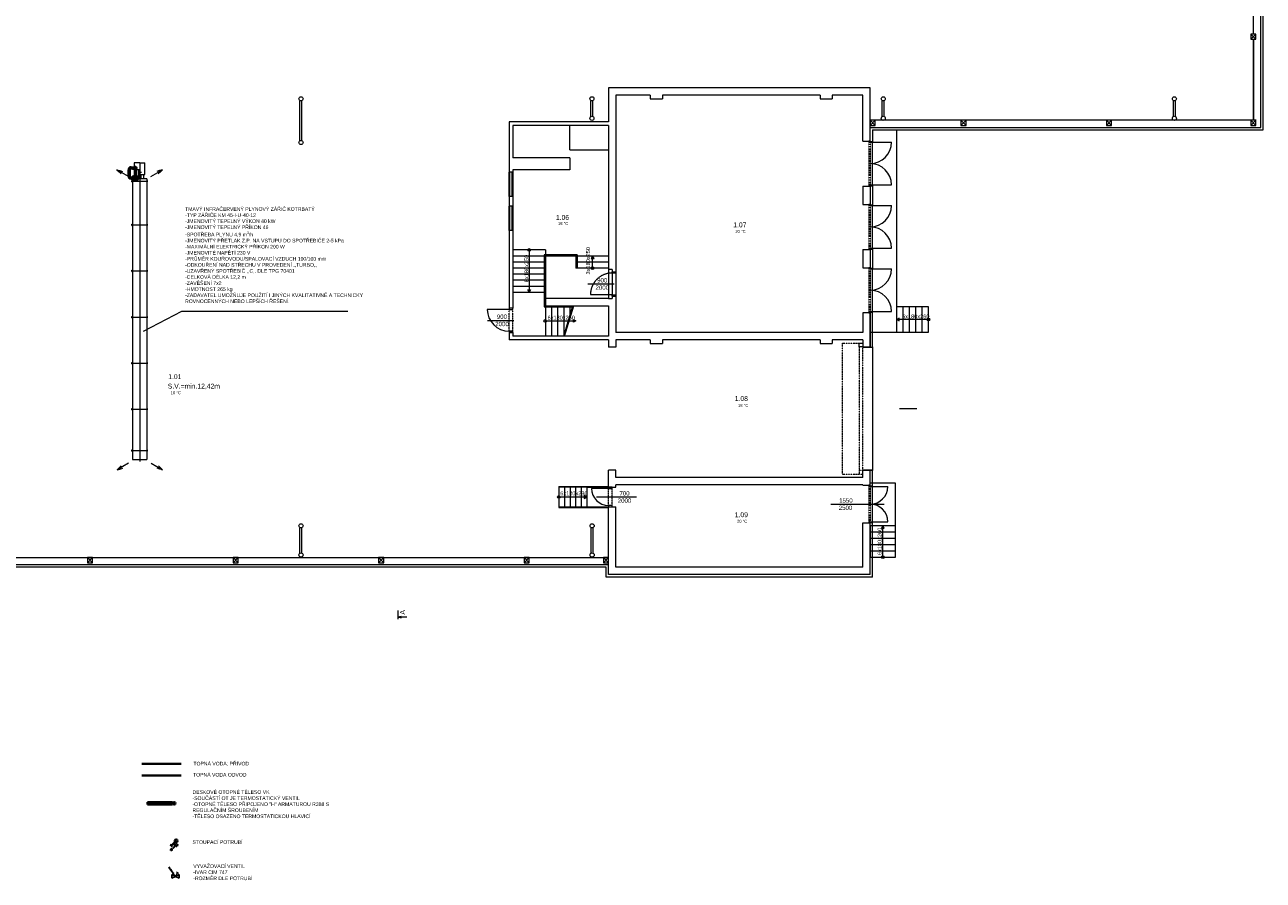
# Model space of a CAD drawing. Header units: millimetres. Extents: x 0 to 1216358, y -266558 to 2852.
# Tile 73 of 76: x 1105177 to 1156219, y -168129 to -132871. Entities that reach past the tile are written whole.
import ezdxf

# ---------------------------------------------------------------- set-up
doc = ezdxf.new("R2010")
doc.units = ezdxf.units.MM
for name, pattern in [('DASHED', [0.75, 0.5, -0.25]), ('DĚLICÍ2', [15.875, 6.35, -3.175, 0, -3.175, 0, -3.175]), ('ČÁRKOVANÁ', [19.05, 12.7, -6.35])]:
    doc.linetypes.add(name, pattern=pattern)
doc.layers.get('0').update_dxf_attribs({"lineweight": 13})
for name, color, linetype, lineweight in [('1-UT-POPIS', 7, 'Continuous', 13), ('1-UT-ROZ-ZPATECKA', 6, 'DASHED', 40), ('1-UT-ROZVODY-PRIVOD', 4, 'Continuous', 40), ('1-UT-TELESA', 7, 'Continuous', 40), ('1VZT-POPIS', 7, 'Continuous', 13), ('St_plocha_místnosti', 250, 'Continuous', 18)]:
    doc.layers.add(name, color=color, linetype=linetype, lineweight=lineweight)
doc.layers.add('1UT-ARMATURY', color=5, linetype='Continuous')
doc.styles.add('Andy', font='arial.ttf')
doc.styles.add('SPIRITTXTSTYLE1', font='arial.ttf')
doc.styles.get("Standard").update_dxf_attribs({"font": 'arial.ttf'})
doc.linetypes.add('IZOLACE', pattern='A,0.0001,-0.1,[134,ltypeshp.shx,S=0.1,R=0,X=-0.1,Y=0],-0.2,[134,ltypeshp.shx,S=0.1,R=180,X=0.1,Y=0],-0.1', length=0.4001)

# ---------------------------------------------------------------- blocks, each defined once
blk = doc.blocks.new('ASXAXSASXA')
for p, q in [((31730, -17558), (31458, -17087)), ((31458, -17087), (31489, -17202)), ((31458, -17087), (31543, -17171)), ((31489, -17202), (31520, -17317)), ((31543, -17171), (31627, -17256)), ((43550, -17549), (43822, -17078)), ((43738, -17163), (43654, -17247)), ((43822, -17078), (43738, -17163)), ((43791, -17193), (43760, -17308)), ((43822, -17078), (43791, -17193)), ((31885, -17714), (31885, -18314)), ((43455, -17714), (31885, -17714)), ((32228, -17686), (32228, -17714)), ((32228, -17686), (32282, -17686)), ((32282, -17686), (32282, -17714)), ((33928, -17686), (33928, -17714)), ((33928, -17686), (33982, -17686)), ((33982, -17686), (33982, -17714)), ((35828, -17686), (35828, -17714)), ((35828, -17686), (35882, -17686)), ((35882, -17686), (35882, -17714)), ((37728, -17686), (37728, -17714)), ((37728, -17686), (37782, -17686)), ((37782, -17686), (37782, -17714)), ((39628, -17686), (39628, -17714)), ((39628, -17686), (39682, -17686)), ((39682, -17686), (39682, -17714)), ((41528, -17686), (41528, -17714)), ((41528, -17686), (41582, -17686)), ((41582, -17686), (41582, -17714)), ((43328, -17686), (43328, -17714)), ((43328, -17686), (43382, -17686)), ((43382, -17686), (43382, -17714)), ((43455, -18314), (43455, -17714)), ((43831, -17839), (43963, -17839)), ((44105, -17784), (43843, -17784)), ((43843, -17784), (43843, -18014)), ((43897, -17905), (43897, -17773)), ((44105, -18014), (44105, -17784)), ((43455, -18314), (31885, -18314)), ((32228, -18341), (32228, -18314)), ((32228, -18341), (32282, -18341)), ((32282, -18341), (32282, -18314)), ((33928, -18341), (33928, -18314)), ((33928, -18341), (33982, -18341)), ((33982, -18341), (33982, -18314)), ((35828, -18341), (35828, -18314)), ((35828, -18341), (35882, -18341)), ((35882, -18341), (35882, -18314)), ((37728, -18341), (37728, -18314)), ((37728, -18341), (37782, -18341)), ((37782, -18341), (37782, -18314)), ((39628, -18341), (39628, -18314)), ((39628, -18341), (39682, -18341)), ((39682, -18341), (39682, -18314)), ((41528, -18341), (41528, -18314)), ((41528, -18341), (41582, -18341)), ((41582, -18341), (41582, -18314)), ((43328, -18341), (43328, -18314)), ((43328, -18341), (43382, -18341)), ((43382, -18341), (43382, -18314)), ((43843, -17877), (43455, -17877)), ((43843, -17961), (43455, -17961)), ((43455, -18077), (43635, -18077)), ((43455, -18191), (43635, -18191)), ((43635, -18038), (44105, -18038)), ((43635, -18038), (43635, -18224)), ((43635, -18224), (44105, -18224)), ((43677, -18038), (43677, -18004)), ((43677, -18004), (43777, -18004)), ((43727, -17983), (43727, -18093)), ((43777, -18004), (43777, -18038)), ((44105, -18014), (43843, -18014)), ((44105, -18038), (44105, -18224)), ((31730, -18487), (31458, -18958)), ((31458, -18958), (31489, -18843)), ((31458, -18958), (31543, -18873)), ((31489, -18843), (31520, -18728)), ((31543, -18873), (31627, -18789)), ((43550, -18478), (43822, -18949)), ((43738, -18865), (43654, -18780)), ((43822, -18949), (43738, -18865)), ((43791, -18834), (43760, -18719)), ((43822, -18949), (43791, -18834))]:
    blk.add_line(p, q)
at = {"lineweight": 15}
for p, q in [((32228, -17692), (32282, -17692)), ((33928, -17692), (33982, -17692)), ((35828, -17692), (35882, -17692)), ((37728, -17692), (37782, -17692)), ((39628, -17692), (39682, -17692)), ((41528, -17692), (41582, -17692)), ((43328, -17692), (43382, -17692)), ((32228, -18335), (32282, -18335)), ((33928, -18335), (33982, -18335)), ((35828, -18335), (35882, -18335)), ((37728, -18335), (37782, -18335)), ((39628, -18335), (39682, -18335)), ((41528, -18335), (41582, -18335)), ((43328, -18335), (43382, -18335))]:
    blk.add_line(p, q, dxfattribs=at)
at = {"lineweight": 15, "ltscale": 5}
for p, q in [((32255, -17714), (32255, -18314)), ((33955, -17714), (33955, -18314)), ((35855, -17714), (35855, -18314)), ((37755, -17714), (37755, -18314)), ((39655, -17714), (39655, -18314)), ((41555, -17714), (41555, -18314)), ((43355, -17714), (43355, -18314))]:
    blk.add_line(p, q, dxfattribs=at)
at = {"ltscale": 15}
blk.add_line((43843, -18014), (31796, -18014), dxfattribs=at)
blk.add_circle((43897, -17839), 60)
blk = doc.blocks.new('ASXAXAS')
for p, q in [((1079827, -139312), (1079672, -139312)), ((1079740, -139266), (1079740, -139360)), ((1079757, -139230), (1079757, -139394)), ((1079757, -139262), (1080165, -139262)), ((1079779, -139263), (1079779, -139362)), ((1079819, -139263), (1079819, -139363)), ((1080007, -139300), (1079837, -139300)), ((1079857, -139263), (1079857, -139363)), ((1079897, -139263), (1079897, -139363)), ((1079942, -139263), (1079942, -139363)), ((1079987, -139263), (1079987, -139363)), ((1080030, -139263), (1080030, -139363)), ((1080115, -139483), (1080115, -139313)), ((1080215, -139483), (1080215, -139313)), ((1079702, -139429), (1079702, -139395)), ((1079702, -139483), (1079702, -139429)), ((1079802, -139429), (1079702, -139429)), ((1079802, -139443), (1079702, -139443)), ((1079802, -139463), (1079702, -139463)), ((1079802, -139483), (1079702, -139483)), ((1079803, -139492), (1079707, -139514)), ((1079806, -139500), (1079716, -139544)), ((1079811, -139508), (1079733, -139570)), ((1079752, -139438), (1079752, -139386)), ((1079818, -139514), (1079755, -139592)), ((1079757, -139362), (1080165, -139362)), ((1079825, -139519), (1079782, -139609)), ((1079802, -139429), (1079802, -139395)), ((1079802, -139429), (1079802, -139483)), ((1079834, -139522), (1079811, -139619)), ((1079842, -139523), (1080075, -139523)), ((1079842, -139523), (1079842, -139623)), ((1079842, -139623), (1080075, -139623)), ((1079861, -139523), (1079861, -139623)), ((1079881, -139523), (1079881, -139623)), ((1079901, -139523), (1079901, -139623)), ((1079921, -139523), (1079921, -139623)), ((1079941, -139523), (1079941, -139623)), ((1079966, -139523), (1079966, -139623)), ((1079988, -139523), (1079988, -139623)), ((1080011, -139523), (1080011, -139623)), ((1080033, -139523), (1080033, -139623)), ((1080053, -139523), (1080053, -139623)), ((1080075, -139523), (1080075, -139623)), ((1080084, -139522), (1080106, -139619)), ((1080092, -139519), (1080136, -139609)), ((1080100, -139514), (1080162, -139592)), ((1080106, -139508), (1080184, -139570)), ((1080111, -139500), (1080201, -139544)), ((1080114, -139492), (1080211, -139514)), ((1080215, -139483), (1080115, -139483))]:
    blk.add_line(p, q)
at = {"ltscale": 2}
for p, q in [((1079827, -139312), (1080271, -139312)), ((1080165, -139232), (1080165, -139483)), ((1079752, -139483), (1079752, -139429)), ((1079842, -139573), (1080075, -139573))]:
    blk.add_line(p, q, dxfattribs=at)
for centre, radius in [((1079757, -139312), 50), ((1080165, -139312), 125), ((1080165, -139312), 87.5), ((1080165, -139312), 50)]:
    blk.add_circle(centre, radius)
for centre, radius, start, end in [((1079842, -139483), 140, 180, 270), ((1079842, -139483), 40, 180, 270), ((1080075, -139483), 40, 270, 0), ((1080075, -139483), 140, 270, 0)]:
    blk.add_arc(centre, radius, start, end)
for centre, start, end in [((1079842, -139483), 180, 270), ((1080075, -139483), 270, 0)]:
    blk.add_arc(centre, 90, start, end, dxfattribs=at)
blk = doc.blocks.new('OT')
at = {"layer": '1-UT-ROZVODY-PRIVOD'}
h = blk.add_hatch(color=7, dxfattribs=at)
h.dxf.hatch_style = 1
h.paths.add_polyline_path([(-20217, -36505, 1), (-20117, -36505, 1)])
at = {"layer": '1-UT-ROZVODY-PRIVOD', "color": 7}
blk.add_circle((-20167, -36505), 50, dxfattribs=at)
at = {"layer": '1-UT-TELESA', "color": 7}
for p, q in [((-20217, -35404), (-20217, -36439)), ((-20117, -35404), (-20217, -35404)), ((-20117, -35404), (-20117, -36439)), ((-20117, -36439), (-20217, -36439))]:
    blk.add_line(p, q, dxfattribs=at)
blk = doc.blocks.new('X XZ X X ZX')
at = {"color": 8, "ltscale": 2}
for p, q in [((1156119, -137101), (1156119, -127013)), ((1156219, -137201), (1156219, -126993)), ((1155819, -133253), (1155819, -127223)), ((1155709, -133253), (1155919, -133463)), ((1155709, -133463), (1155919, -133253)), ((1155919, -133253), (1155709, -133253)), ((1155709, -133253), (1155709, -133463)), ((1155709, -133463), (1155919, -133463)), ((1155819, -136806), (1155819, -133463)), ((1155919, -133463), (1155919, -133253)), ((1140019, -135473), (1129239, -135473)), ((1129239, -135473), (1129239, -136873)), ((1130955, -135773), (1129539, -135773)), ((1129539, -135773), (1129539, -145553)), ((1130955, -135773), (1130955, -135923)), ((1130955, -135923), (1131455, -135923)), ((1131455, -135773), (1131455, -135923)), ((1137959, -135773), (1131455, -135773)), ((1137959, -135773), (1137959, -135923)), ((1137959, -135923), (1138459, -135923)), ((1138459, -135773), (1138459, -135923)), ((1139719, -135773), (1138459, -135773)), ((1139719, -137663), (1139719, -135773)), ((1129239, -136873), (1125139, -136873)), ((1125139, -136873), (1125139, -138953)), ((1129239, -137023), (1125289, -137023)), ((1125289, -137023), (1125289, -138353)), ((1127639, -138019), (1127639, -137023)), ((1129239, -137023), (1129239, -144153)), ((1155922, -136806), (1140019, -136806)), ((1140019, -136806), (1140229, -137016)), ((1140019, -137016), (1140229, -136806)), ((1140229, -136806), (1140019, -136806)), ((1140019, -136806), (1140019, -137016)), ((1140019, -137663), (1140019, -137016)), ((1140019, -137016), (1140229, -137016)), ((1140019, -137101), (1156119, -137101)), ((1140119, -137201), (1140119, -137683)), ((1140119, -137201), (1156219, -137201)), ((1143759, -136806), (1140229, -136806)), ((1140229, -137016), (1140229, -136806)), ((1141119, -145543), (1141119, -137201)), ((1143759, -136806), (1143969, -137016)), ((1143759, -137016), (1143969, -136806)), ((1143969, -136806), (1143759, -136806)), ((1143759, -136806), (1143759, -137016)), ((1143759, -137016), (1143969, -137016)), ((1149759, -136806), (1143969, -136806)), ((1143969, -137016), (1143969, -136806)), ((1149759, -136806), (1149969, -137016)), ((1149759, -137016), (1149969, -136806)), ((1149969, -136806), (1149759, -136806)), ((1149759, -136806), (1149759, -137016)), ((1149759, -137016), (1149969, -137016)), ((1155714, -136806), (1149969, -136806)), ((1149969, -137016), (1149969, -136806)), ((1155709, -136806), (1155919, -137016)), ((1155709, -137016), (1155919, -136806)), ((1155919, -136806), (1155709, -136806)), ((1155709, -136806), (1155709, -137016)), ((1155709, -137016), (1155919, -137016)), ((1155919, -137016), (1155919, -136806)), ((1139719, -137663), (1140019, -137663)), ((1140019, -137663), (1139969, -137663)), ((1139969, -137663), (1139969, -137713)), ((1139969, -137713), (1140019, -137713)), ((1140019, -137713), (1140019, -137663)), ((1140019, -137713), (1140899, -137713)), ((1127639, -138019), (1129239, -138019)), ((1127639, -138353), (1125289, -138353)), ((1127639, -138353), (1127639, -138853)), ((1125139, -139953), (1125139, -138953)), ((1125289, -138953), (1125139, -138953)), ((1125164, -139953), (1125164, -138953)), ((1125264, -139953), (1125264, -138953)), ((1127639, -138853), (1125289, -138853)), ((1125289, -138853), (1125289, -138953)), ((1125289, -138953), (1125289, -139953)), ((1139719, -139523), (1139719, -140273)), ((1139719, -139523), (1140019, -139523)), ((1140019, -139473), (1139969, -139473)), ((1139969, -139473), (1139969, -139523)), ((1139969, -139523), (1140019, -139523)), ((1140019, -139473), (1140899, -139473)), ((1140019, -139523), (1140019, -139473)), ((1140019, -139523), (1140019, -140273)), ((1140119, -139503), (1140119, -140293)), ((1125289, -139953), (1125139, -139953)), ((1125139, -139953), (1125139, -140353)), ((1125139, -141353), (1125139, -140353)), ((1125289, -140353), (1125139, -140353)), ((1125164, -141353), (1125164, -140353)), ((1125264, -141353), (1125264, -140353)), ((1125289, -139953), (1125289, -140353)), ((1125289, -140353), (1125289, -141353)), ((1139719, -140273), (1140019, -140273)), ((1140019, -140273), (1139969, -140273)), ((1139969, -140273), (1139969, -140323)), ((1139969, -140323), (1140019, -140323)), ((1140019, -140323), (1140019, -140273)), ((1140019, -140323), (1140899, -140323)), ((1125289, -141353), (1125139, -141353)), ((1125139, -141353), (1125139, -144553)), ((1125289, -141353), (1125289, -144553)), ((1126639, -142153), (1125289, -142153)), ((1129239, -142403), (1125289, -142403)), ((1125964, -142207), (1125964, -143903)), ((1127939, -142353), (1126589, -142353)), ((1126589, -142353), (1126589, -144503)), ((1126639, -142153), (1126639, -144203)), ((1127889, -142403), (1127889, -142903)), ((1127939, -142353), (1127939, -142903)), ((1128580, -142403), (1128522, -142504)), ((1128639, -142504), (1128580, -142403)), ((1128580, -142848), (1128580, -142403)), ((1139719, -142133), (1139719, -142883)), ((1139719, -142133), (1140019, -142133)), ((1140019, -142083), (1139969, -142083)), ((1139969, -142083), (1139969, -142133)), ((1139969, -142133), (1140019, -142133)), ((1140019, -142083), (1140899, -142083)), ((1140019, -142133), (1140019, -142083)), ((1140019, -142133), (1140019, -142883)), ((1140119, -142113), (1140119, -142903)), ((1126639, -142653), (1125289, -142653)), ((1126639, -142653), (1125289, -142653)), ((1126639, -142903), (1125289, -142903)), ((1126639, -142903), (1125289, -142903)), ((1129239, -142653), (1127889, -142653)), ((1129239, -142903), (1127889, -142903)), ((1128522, -142504), (1128639, -142504)), ((1139719, -142883), (1140019, -142883)), ((1140019, -142883), (1139969, -142883)), ((1139969, -142883), (1139969, -142933)), ((1140019, -142933), (1140019, -142883)), ((1126639, -143153), (1125289, -143153)), ((1126639, -143403), (1125289, -143403)), ((1129389, -142953), (1129239, -142953)), ((1129389, -142953), (1129389, -143053)), ((1129389, -143053), (1129539, -143053)), ((1139969, -142933), (1140019, -142933)), ((1140019, -142933), (1140899, -142933)), ((1126639, -143653), (1125289, -143653)), ((1126639, -143903), (1125289, -143903)), ((1125964, -143903), (1125906, -143801)), ((1125906, -143801), (1126023, -143801)), ((1126023, -143801), (1125964, -143903)), ((1129239, -144153), (1126639, -144153)), ((1126639, -144153), (1126639, -144453)), ((1129239, -144153), (1129389, -144153)), ((1129389, -144053), (1129539, -144053)), ((1129389, -144053), (1129389, -144153)), ((1125139, -144603), (1124239, -144603)), ((1125289, -144553), (1125139, -144553)), ((1125139, -144553), (1125139, -144603)), ((1125289, -144553), (1125139, -144553)), ((1125139, -144603), (1125289, -144603)), ((1125289, -144603), (1125289, -144553)), ((1126589, -144503), (1127754, -144503)), ((1126639, -144453), (1129239, -144453)), ((1126639, -144453), (1126639, -145703)), ((1126889, -144453), (1126889, -145703)), ((1127139, -144453), (1127139, -145703)), ((1127389, -145703), (1127769, -144453)), ((1127389, -144453), (1127389, -145703)), ((1127421, -145703), (1127801, -144453)), ((1127639, -144453), (1127639, -144881)), ((1129239, -144453), (1129239, -145703)), ((1139719, -144743), (1139719, -145553)), ((1140019, -144743), (1139719, -144743)), ((1140019, -144693), (1139969, -144693)), ((1139969, -144693), (1139969, -144743)), ((1139969, -144743), (1140019, -144743)), ((1140019, -144693), (1140899, -144693)), ((1140019, -144743), (1140019, -144693)), ((1140019, -144743), (1140019, -146143)), ((1140019, -146143), (1140019, -144743)), ((1140119, -146163), (1140119, -144723)), ((1141379, -144493), (1141119, -144493)), ((1141221, -144959), (1141119, -145018)), ((1141221, -145076), (1141221, -144959)), ((1141639, -144493), (1141379, -144493)), ((1141379, -145543), (1141379, -144493)), ((1141899, -144493), (1141639, -144493)), ((1141639, -145543), (1141639, -144493)), ((1142159, -144493), (1141899, -144493)), ((1141899, -145543), (1141899, -144493)), ((1142419, -144493), (1142159, -144493)), ((1142159, -145543), (1142159, -144493)), ((1142419, -145543), (1142419, -144493)), ((1126679, -145078), (1127889, -145075)), ((1127788, -145134), (1127788, -145016)), ((1127788, -145016), (1127889, -145075)), ((1127889, -145075), (1127788, -145134)), ((1141119, -145018), (1141221, -145076)), ((1142365, -145018), (1141119, -145018)), ((1125139, -145503), (1125139, -145553)), ((1125289, -145503), (1125139, -145503)), ((1125289, -145553), (1125139, -145553)), ((1125139, -145553), (1125139, -145853)), ((1125139, -145553), (1125289, -145553)), ((1129239, -145853), (1125139, -145853)), ((1125289, -145553), (1125289, -145503)), ((1125289, -145553), (1125289, -145703)), ((1129239, -145703), (1125289, -145703)), ((1129239, -145853), (1129239, -146163)), ((1139719, -145553), (1129539, -145553)), ((1129539, -145853), (1129539, -146163)), ((1130954, -145853), (1129539, -145853)), ((1130954, -145853), (1130954, -146003)), ((1131454, -145853), (1131454, -146003)), ((1137959, -145853), (1131454, -145853)), ((1137959, -145853), (1137959, -146003)), ((1138459, -145853), (1138459, -146003)), ((1139719, -145853), (1138459, -145853)), ((1139719, -145853), (1139719, -146143)), ((1140019, -145543), (1141119, -145543)), ((1141119, -145543), (1141379, -145543)), ((1141379, -145543), (1141639, -145543)), ((1141639, -145543), (1141899, -145543)), ((1141899, -145543), (1142159, -145543)), ((1142159, -145543), (1142419, -145543)), ((1129539, -146163), (1129239, -146163)), ((1130954, -146003), (1131454, -146003)), ((1137959, -146003), (1138459, -146003)), ((1139719, -146143), (1140019, -146143)), ((1129539, -151233), (1129239, -151233)), ((1129239, -151933), (1129239, -151233)), ((1129539, -151533), (1129539, -151233)), ((1139719, -151533), (1129539, -151533)), ((1140019, -151243), (1139719, -151243)), ((1139719, -151533), (1139719, -151243)), ((1140019, -151853), (1140019, -151243)), ((1140119, -151873), (1140119, -151223)), ((1127189, -151903), (1129239, -151903)), ((1127189, -151903), (1127189, -152763)), ((1127419, -151933), (1127189, -151933)), ((1127189, -151933), (1127189, -152733)), ((1127649, -151933), (1127419, -151933)), ((1127419, -151933), (1127419, -152733)), ((1127879, -151933), (1127649, -151933)), ((1127649, -151933), (1127649, -152733)), ((1128109, -151933), (1127879, -151933)), ((1127879, -151933), (1127879, -152733)), ((1128339, -151933), (1128109, -151933)), ((1128109, -151933), (1128109, -152733)), ((1128339, -151933), (1128339, -152733)), ((1128339, -151933), (1129239, -151933)), ((1129239, -151983), (1128539, -151983)), ((1129239, -151933), (1129539, -151933)), ((1129239, -151933), (1129239, -151983)), ((1129389, -151933), (1129239, -151933)), ((1129239, -151983), (1129389, -151983)), ((1129389, -151983), (1129389, -151933)), ((1139719, -151833), (1129539, -151833)), ((1129539, -151933), (1129539, -151833)), ((1139719, -151853), (1139719, -151833)), ((1139719, -151853), (1140019, -151853)), ((1140019, -151853), (1139969, -151853)), ((1139969, -151853), (1139969, -151903)), ((1139969, -151903), (1140019, -151903)), ((1141069, -151763), (1140019, -151763)), ((1140019, -151903), (1140019, -151853)), ((1140019, -151903), (1140744, -151903)), ((1141069, -153513), (1141069, -151763)), ((1127244, -152333), (1128339, -152333)), ((1128339, -152333), (1128238, -152274)), ((1128238, -152274), (1128238, -152391)), ((1128238, -152391), (1128339, -152333)), ((1127189, -152733), (1127419, -152733)), ((1127189, -152763), (1129239, -152763)), ((1127419, -152733), (1127649, -152733)), ((1127649, -152733), (1127879, -152733)), ((1127879, -152733), (1128109, -152733)), ((1128109, -152733), (1128339, -152733)), ((1128339, -152733), (1129239, -152733)), ((1129239, -152733), (1129539, -152733)), ((1129239, -155043), (1129239, -152733)), ((1129240, -152683), (1129240, -152733)), ((1129390, -152683), (1129240, -152683)), ((1129240, -152733), (1129390, -152733)), ((1129390, -152733), (1129390, -152683)), ((1129539, -155233), (1129539, -152733)), ((1139719, -153403), (1140019, -153403)), ((1139719, -155233), (1139719, -153403)), ((1140019, -153353), (1139969, -153353)), ((1139969, -153353), (1139969, -153403)), ((1139969, -153403), (1140019, -153403)), ((1140019, -153353), (1140744, -153353)), ((1140019, -153403), (1140019, -153353)), ((1140019, -155533), (1140019, -153403)), ((1140019, -153513), (1141069, -153513)), ((1140019, -153513), (1140019, -153773)), ((1140119, -155633), (1140119, -153383)), ((1140544, -153513), (1140486, -153614)), ((1140486, -153614), (1140603, -153614)), ((1140603, -153614), (1140544, -153513)), ((1140544, -154758), (1140544, -153513)), ((1141069, -153773), (1141069, -153513)), ((1140019, -153773), (1140019, -154033)), ((1140019, -153773), (1141069, -153773)), ((1140019, -154033), (1140019, -154293)), ((1140019, -154033), (1141069, -154033)), ((1141069, -154033), (1141069, -153773)), ((1141069, -154293), (1141069, -154033)), ((1140019, -154293), (1140019, -154553)), ((1140019, -154293), (1141069, -154293)), ((1140019, -154553), (1140019, -154813)), ((1140019, -154553), (1141069, -154553)), ((1141069, -154553), (1141069, -154293)), ((1141069, -154813), (1141069, -154553)), ((1059489, -154833), (1129239, -154833)), ((1129239, -155133), (1059489, -155133)), ((1107759, -154833), (1107969, -155043)), ((1107759, -155043), (1107969, -154833)), ((1107969, -154833), (1107759, -154833)), ((1107759, -154833), (1107759, -155043)), ((1107759, -155043), (1107969, -155043)), ((1107969, -155043), (1107969, -154833)), ((1113759, -154833), (1113969, -155043)), ((1113759, -155043), (1113969, -154833)), ((1113969, -154833), (1113759, -154833)), ((1113759, -154833), (1113759, -155043)), ((1113759, -155043), (1113969, -155043)), ((1113969, -155043), (1113969, -154833)), ((1119759, -154833), (1119969, -155043)), ((1119759, -155043), (1119969, -154833)), ((1119969, -154833), (1119759, -154833)), ((1119759, -154833), (1119759, -155043)), ((1119759, -155043), (1119969, -155043)), ((1119969, -155043), (1119969, -154833)), ((1125759, -154833), (1125969, -155043)), ((1125759, -155043), (1125969, -154833)), ((1125969, -154833), (1125759, -154833)), ((1125759, -154833), (1125759, -155043)), ((1125759, -155043), (1125969, -155043)), ((1125969, -155043), (1125969, -154833)), ((1129029, -154833), (1129239, -155043)), ((1129029, -155043), (1129239, -154833)), ((1129239, -154833), (1129029, -154833)), ((1129029, -154833), (1129029, -155043)), ((1129029, -155043), (1129239, -155043)), ((1129239, -155043), (1129239, -154833)), ((1129239, -155533), (1129239, -155043)), ((1140019, -154813), (1141069, -154813)), ((1129139, -155233), (1059489, -155233)), ((1129139, -155633), (1129139, -155233)), ((1140119, -155633), (1129139, -155633)), ((1140019, -155533), (1129239, -155533)), ((1139719, -155233), (1129539, -155233))]:
    blk.add_line(p, q, dxfattribs=at)
at = {"color": 8}
for p, q in [((1155819, -133463), (1155819, -136806)), ((1140019, -135473), (1129239, -135473)), ((1140019, -136806), (1140019, -135473)), ((1140019, -137016), (1140019, -135473)), ((1155819, -136806), (1140019, -136806)), ((1140019, -137683), (1140119, -137683)), ((1140019, -139503), (1140119, -139503)), ((1140019, -140293), (1140119, -140293)), ((1140019, -142113), (1140119, -142113)), ((1140019, -142903), (1140119, -142903)), ((1128385, -143553), (1129466, -143553)), ((1140019, -144723), (1140119, -144723)), ((1124250, -145053), (1125331, -145053)), ((1139569, -146143), (1139569, -145993)), ((1139569, -145993), (1139719, -145993)), ((1139719, -146143), (1139569, -146143)), ((1139719, -145993), (1139719, -146143)), ((1139719, -146163), (1140119, -146163)), ((1141232, -148693), (1141941, -148693)), ((1139719, -151223), (1140119, -151223)), ((1140019, -151873), (1140119, -151873)), ((1128736, -152333), (1130384, -152333)), ((1138401, -152628), (1140592, -152628)), ((1140019, -153383), (1140119, -153383))]:
    blk.add_line(p, q, dxfattribs=at)
at = {"color": 8, "lineweight": 18, "ltscale": 2}
for p, q in [((1116519, -137648), (1116519, -135998)), ((1116599, -137648), (1116599, -135998)), ((1128511, -136652), (1128511, -135997)), ((1128591, -136652), (1128591, -135997)), ((1140519, -136652), (1140519, -135998)), ((1140599, -136652), (1140599, -135998)), ((1152519, -136652), (1152519, -135998)), ((1152599, -136652), (1152599, -135998)), ((1116519, -154648), (1116519, -153598)), ((1116599, -154648), (1116599, -153598)), ((1128519, -154648), (1128519, -153598)), ((1128599, -154648), (1128599, -153598))]:
    blk.add_line(p, q, dxfattribs=at)
at = {"color": 8, "linetype": 'DĚLICÍ2', "ltscale": 2}
for p, q in [((1139969, -137713), (1139969, -139473)), ((1140019, -137713), (1140019, -139473)), ((1139969, -140323), (1139969, -142083)), ((1140019, -140323), (1140019, -142083)), ((1139969, -142933), (1139969, -144693)), ((1140019, -142933), (1140019, -144693)), ((1125139, -145503), (1125139, -144603)), ((1125289, -145503), (1125289, -144603)), ((1138869, -145993), (1139569, -145993)), ((1138869, -145993), (1138869, -151393)), ((1139569, -146143), (1139569, -151243)), ((1139719, -151243), (1139719, -146143)), ((1138869, -151393), (1139569, -151393)), ((1139719, -151243), (1139569, -151243)), ((1139569, -151243), (1139569, -151393)), ((1139569, -151393), (1139719, -151393)), ((1139719, -151393), (1139719, -151243)), ((1129240, -152683), (1129239, -151983)), ((1129390, -152683), (1129389, -151983)), ((1139969, -151903), (1139969, -153353)), ((1140019, -151903), (1140019, -153353))]:
    blk.add_line(p, q, dxfattribs=at)
at = {"color": 8, "ltscale": 3}
for p, q in [((1140119, -139503), (1140119, -137683)), ((1140119, -142113), (1140119, -140293)), ((1140119, -144723), (1140119, -142903)), ((1140119, -146143), (1140119, -151243)), ((1140119, -153383), (1140119, -151873))]:
    blk.add_line(p, q, dxfattribs=at)
at = {"color": 8, "linetype": 'ČÁRKOVANÁ', "ltscale": 2}
for p, q in [((1129390, -143103), (1129389, -144003)), ((1129390, -143103), (1129390, -143053)), ((1129390, -143053), (1129540, -143053)), ((1129540, -143103), (1129390, -143103)), ((1129540, -143103), (1129539, -144003)), ((1129540, -143053), (1129540, -143103)), ((1129389, -144003), (1128489, -144003)), ((1129389, -144053), (1129389, -144003)), ((1129389, -144003), (1129539, -144003)), ((1129539, -144053), (1129389, -144053)), ((1129539, -144003), (1129539, -144053))]:
    blk.add_line(p, q, dxfattribs=at)
at = {"color": 8, "linetype": 'IZOLACE', "ltscale": 2}
for p, q in [((1139719, -146153), (1140119, -146153)), ((1140119, -151233), (1139719, -151233))]:
    blk.add_line(p, q, dxfattribs=at)
at = {"color": 8, "ltscale": 2}
for centre, radius in [((1116559, -135923), 85), ((1128551, -135922), 85), ((1140559, -135923), 85), ((1152559, -135923), 85), ((1128551, -136727), 85), ((1140559, -136727), 85), ((1152559, -136727), 85), ((1116559, -137723), 85), ((1125964, -142153), 54.6), ((1128580, -142903), 54.6), ((1126625, -145078), 54.6), ((1142419, -145018), 54.6), ((1127189, -152333), 54.6), ((1116559, -153523), 85), ((1128559, -153523), 85), ((1116559, -154723), 85), ((1128559, -154723), 85), ((1140544, -154813), 54.6)]:
    blk.add_circle(centre, radius, dxfattribs=at)
for centre, radius, start, end in [((1140019, -137713), 880, 270, 0), ((1140019, -139473), 880, 0, 90), ((1140019, -140323), 880, 270, 0), ((1140019, -142083), 880, 0, 90), ((1140019, -142933), 880, 270, 0), ((1140019, -144693), 880, 0, 90), ((1125139, -144603), 900, 180, 270), ((1129239, -151983), 700, 180, 270), ((1140019, -151903), 725, 270, 0), ((1140019, -153353), 725, 0, 90)]:
    blk.add_arc(centre, radius, start, end, dxfattribs=at)
at = {"color": 8, "linetype": 'ČÁRKOVANÁ', "ltscale": 2}
blk.add_arc((1129389, -144003), 900, 90, 180, dxfattribs=at)
at = {"color": 8, "ltscale": 2, "width": 0.8}
for s, p in [('3x180x250', (1128476, -143161)), ('8x180x250', (1125935, -143482)), ('6x180x260', (1140490, -154726))]:
    blk.add_text(s, height=165, rotation=90, dxfattribs=at).set_placement(p)
at = {"color": 8, "width": 0.8}
for s, p in [('900', (1128768, -143493)), ('2000', (1128699, -143793)), ('900', (1124633, -144993)), ('2000', (1124565, -145293)), ('700', (1129686, -152273)), ('2000', (1129617, -152573)), ('1550', (1138739, -152568)), ('2500', (1138725, -152868))]:
    blk.add_text(s, height=180, dxfattribs=at).set_placement(p)
at = {"color": 8, "ltscale": 2, "width": 0.8}
for s, p in [('6x180x250', (1126723, -145027)), ('6x180x260', (1141336, -144973)), ('6x180x230', (1127246, -152266))]:
    blk.add_text(s, height=165, dxfattribs=at).set_placement(p)
at = {"color": 8, "ltscale": 2, "style": 'Andy'}
blk.add_text('S.V.=min.12,42m', height=200, dxfattribs=at).set_placement((1111072, -147865))

msp = doc.modelspace()

# ---------------------------------------------------------------- linework, layer by layer
at = {"layer": '1-UT-POPIS', "ltscale": 0.1}
for p, q in [((1111151.5, -167592.3), (1111099.5, -167630.4)), ((1111388.1, -167970.3), (1111125.5, -167611.4)), ((1111184.6, -167637.6), (1111132.6, -167675.7)), ((1111217.8, -167682.9), (1111165.8, -167720.9)), ((1111250.9, -167728.2), (1111198.9, -167766.2)), ((1111284.1, -167773.5), (1111232.1, -167811.5)), ((1111317.2, -167818.7), (1111265.2, -167856.8)), ((1111388.1, -167970.3), (1111471.4, -167826.1)), ((1111509.3, -167847.9), (1111428.8, -167801.5))]:
    msp.add_line(p, q, dxfattribs=at)
at = {"layer": '1-UT-ROZ-ZPATECKA'}
for p, q in [((1111376.2, -166716), (1111192.6, -166899.6)), ((1111192.6, -166899.6), (1111221.4, -166819.9)), ((1111192.6, -166899.6), (1111272.3, -166870.8))]:
    msp.add_line(p, q, dxfattribs=at)
msp.add_circle((1111415.2, -166677), 55.2, dxfattribs=at)
msp.add_circle((1111415.2, -166677), 55.2, dxfattribs=at)
at = {"layer": '1-UT-ROZVODY-PRIVOD', "color": 6, "linetype": 'Continuous'}
msp.add_line((1111627.8, -163337), (1110002.3, -163337), dxfattribs=at)
at = {"layer": '1-UT-ROZVODY-PRIVOD', "linetype": 'Continuous'}
msp.add_line((1111627.8, -163813.8), (1110002.3, -163813.8), dxfattribs=at)
at = {"layer": '1-UT-ROZVODY-PRIVOD'}
for p, q in [((1111374.4, -166544), (1111190.8, -166727.7)), ((1111190.8, -166727.7), (1111219.6, -166647.9)), ((1111190.8, -166727.7), (1111270.5, -166698.9))]:
    msp.add_line(p, q, dxfattribs=at)
at = {"layer": '1-UT-ROZVODY-PRIVOD', "linetype": 'Continuous'}
msp.add_circle((1111413.4, -166505), 55.2, dxfattribs=at)
msp.add_circle((1111413.4, -166505), 55.2, dxfattribs=at)
at = {"layer": '1UT-ARMATURY', "color": 0}
for p, q in [((1111240.5, -167970.3), (1111240.5, -167896.4)), ((1111388.1, -167970.3), (1111240.5, -167896.4)), ((1111388.1, -167970.3), (1111535.8, -167896.4)), ((1111535.8, -167970.3), (1111535.8, -167896.4)), ((1111240.5, -167970.3), (1111240.5, -168044.1)), ((1111388.1, -167970.3), (1111240.5, -168044.1)), ((1111388.1, -167970.3), (1111535.8, -168044.1)), ((1111535.8, -167970.3), (1111535.8, -168044.1))]:
    msp.add_line(p, q, dxfattribs=at)
at = {"layer": '1VZT-POPIS', "ltscale": 0.1}
for p, q in [((1111630.9, -144683.4), (1110062, -145507.5)), ((1118490.9, -144683.4), (1111630.9, -144683.4))]:
    msp.add_line(p, q, dxfattribs=at)
at = {"layer": '1VZT-POPIS', "color": 1, "ltscale": 0.5}
for p, q in [((1120548.5, -157007.9), (1120548.5, -157369)), ((1120548.5, -157278.7), (1120685.8, -157248.7)), ((1120548.5, -157278.7), (1120918.4, -157278.7)), ((1120548.5, -157278.7), (1120685.8, -157308.7))]:
    msp.add_line(p, q, dxfattribs=at)

# ---------------------------------------------------------------- block references
msp.add_blockref('X XZ X X ZX', (0, 0))
at = {"rotation": 89.99999999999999}
msp.add_blockref('ASXAXSASXA', (1091899.2, -182672.7), dxfattribs=at)
at = {"layer": '1-UT-POPIS', "rotation": 270}
msp.add_blockref('ASXAXAS', (1249050, 940981.4), dxfattribs=at)
at = {"layer": '1-UT-ROZVODY-PRIVOD', "rotation": 90}
msp.add_blockref('OT', (1074831.6, -144791), dxfattribs=at)

# ---------------------------------------------------------------- texts
at = {"layer": '1-UT-POPIS', "style": 'SPIRITTXTSTYLE1'}
for s, width, insert, char_height, attachment_point in [('\\A1;{\\fArial|b0|i0|c238|p34;TMAVÝ INFRAČERVENÝ PLYNOVÝ ZÁŘIČ KOTRBATÝ\\P-TYP ZÁŘIČE KM 45-I-U-40-12\\P-JMENOVITÝ TEPELNÝ VÝKON 40 kW\\P-JMENOVITÝ TEPELNÝ PŘÍKON 46\\P-SPOTŘEBA PLYNU 4,9 m\\H0.7x;\\S3^ ;\\H1.4286x;/h\\P-JMENOVITÝ PŘETLAK Z.P. NA VSTUPU DO SPOTŘEBIČE 2-5 kPa\\P-MAXIMÁLNÍ ELEKTRICKÝ PŘÍKON 200 W\\P-JMENOVITÉ NAPĚTÍ 230 V\\P-PRŮMĚR KOUŘOVODU/SPALOVACÍ VZDUCH 100/100 mm\\P-ODKOUŘENÍ NAD STŘECHU V PROVEDENÍ ,,TURBO,, \\P-UZAVŘENÝ SPOTŘEBIČ ,,C,, DLE TPG 70401\\P-CELKOVÁ DÉLKA 12,2 m\\P-ZAVĚŠENÍ 7x2\\P-HMOTNOST 265 kg\\P\\A0;\\H0.99998x;\\C1;-ZADAVATEL UMOŽŇUJE POUŽITÍ I JINÝCH\\~KVALITATIVNĚ A TECHNICKY ROVNOCENNÝCH\\~NEBO\\~LEPŠÍCH ŘEŠENÍ.}', 8668.883, (1111784.3, -142367.9), 150, 4), ('18 °C', 3376.263, (1127363.3, -141061.1), 120, 5), ('20 °C', 3376.263, (1134673.3, -141390.2), 120, 5), ('18 °C', 3376.263, (1111399.7, -148038.4), 120, 5), ('18 °C', 3376.263, (1134784.6, -148560.3), 120, 5), ('20 °C', 3376.263, (1134740.1, -153335.2), 120, 5), ('{\\fArial|b0|i0|c238|p34;TOPNÁ VODA; PŘÍVOD }', 6113.889, (1113275.2, -163336.5), 150, 5), ('{\\fArial|b0|i0|c238|p34;TOPNÁ VODA ODVOD}', 6113.889, (1113214.4, -163782.2), 150, 5), ('{\\fArial|b0|i0|c238|p34;DESKOVÉ OTOPNÉ TĚLESO VK\\P-SOUČÁSTÍ OT JE TERMOSTATICKÝ VENTIL\\P-OTOPNÉ TĚLESO PŘIPOJENO "H" ARMATUROU R388 S REGULAČNÍM ŠROUBENÍM\\P-TĚLESO OSAZENO TERMOSTATICKOU HLAVICÍ}', 5741.939, (1112087.3, -164995.8), 150, 4), ('{\\fArial|b0|i0|c238|p34;STOUPACÍ POTRUBÍ }', 6113.889, (1113121.1, -166559.9), 150, 5), ('\\pxql;{\\fArial|b0|i0|c238|p34;VYVAŽOVACÍ VENTIL\\P-IVAR CIM 747\\P-ROZMĚR DLE POTRUBÍ}', 6113.889, (1115177.9, -167801.5), 150, 5)]:
    msp.add_mtext_dynamic_manual_height_columns(s, width=width, gutter_width=12.5, heights=[0], dxfattribs=dict(at, insert=insert, char_height=char_height, attachment_point=attachment_point))
at = {"layer": '1VZT-POPIS', "color": 1, "lineweight": 5, "insert": (1120843.4, -157179.9), "char_height": 200, "attachment_point": 7, "rotation": 90}
msp.add_mtext_dynamic_manual_height_columns('A', width=1517.357, gutter_width=12.5, heights=[0], dxfattribs=at)
at = {"layer": 'St_plocha_místnosti', "ltscale": 2, "style": 'Andy'}
for s, p in [('1.06', (1127067.9, -140913.8)), ('1.07', (1134378.5, -141218)), ('1.01', (1111088.3, -147475.1)), ('1.08', (1134437.3, -148374.6)), ('1.09', (1134437.3, -153166.3))]:
    msp.add_text(s, height=200, dxfattribs=at).set_placement(p)

doc.saveas('drawing.dxf')
